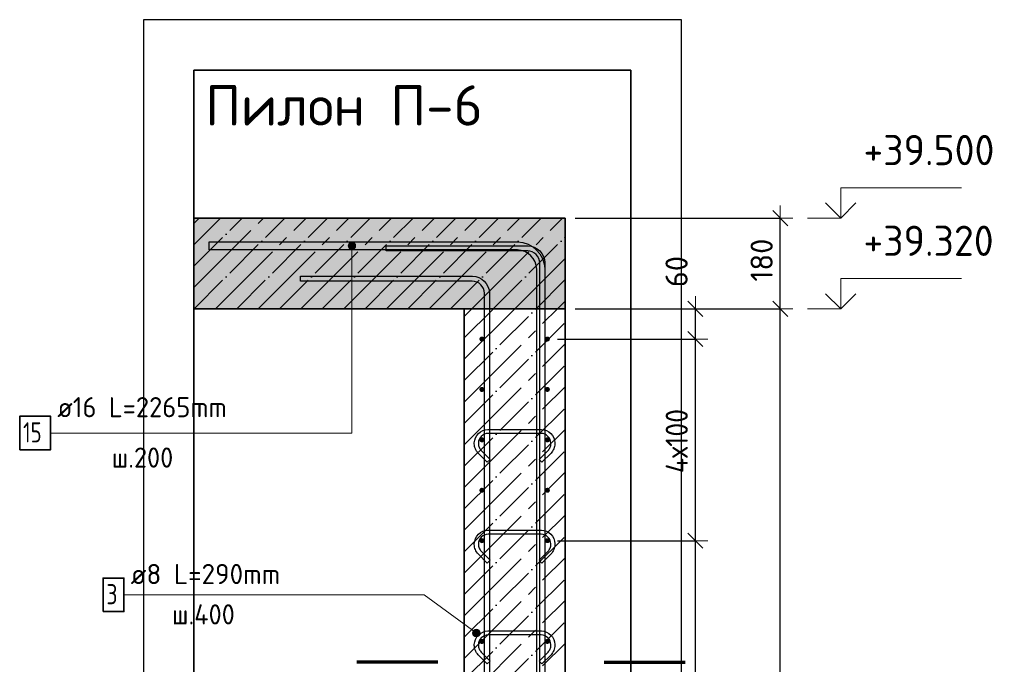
# Model space of a CAD drawing. Header units: millimetres. Extents: x -2995 to 60896, y -2809 to 57831.
# Tile 98 of 169: x 42916 to 44870, y 25157 to 26436. Entities that reach past the tile are written whole.
import ezdxf

# ---------------------------------------------------------------- set-up
doc = ezdxf.new("R2010")
doc.units = ezdxf.units.MM
doc.header["$PDMODE"] = 65
doc.linetypes.add('______11', pattern=[100, 80, -10, 0, -10])
doc.linetypes.add('______5', pattern=[220, 160, -20, 20, -20])
for name, color, linetype, lineweight in [('Standard', 7, 'Continuous', 25), ('Арм.стержн. вертикальными 1', 22, 'Continuous', 35), ('Арм.стержн.горизонт. 1', 180, 'Continuous', 35), ('Высотная отметки_ общее', 7, 'Continuous', 13), ('Размерная линия_ общее', 7, 'Continuous', 13)]:
    doc.layers.add(name, color=color, linetype=linetype, lineweight=lineweight)
doc.layers.add('Арм.стержн. вертикальными 2', color=7, linetype='Continuous', lineweight=35, true_color=0x006e00)
doc.layers.add('Арм.стержн.Стяжки', color=7, linetype='Continuous', lineweight=35, true_color=0x501e0f)
doc.styles.add('ISOCPEUR', font='ISOCPEUR')
doc.dimstyles.new('DIMSTYLE_3', dxfattribs={"dimtxt": 44, "dimasz": 50, "dimexe": 0, "dimexo": 0, "dimgap": 22, "dimtad": 2, "dimdec": 0, "dimrnd": 5, "dimzin": 12, "dimdsep": 46, "dimtxsty": 'ISOCPEUR', "dimblk1": 'ALL_ML_STRICH', "dimblk2": 'ALL_ML_STRICH', "dimsah": 1, "dimcen": 0, "dimclrd": 7, "dimclre": 256, "dimclrt": 7, "dimadec": 0, "dimazin": 0, "dimtfac": 1, "dimtdec": 0, "dimtix": 1, "dimtmove": 2, "dimatfit": 3, "dimfxl": 0, "dimtvp": 1.2, "dimtzin": 0, "dimlwd": 0, "dimlwe": -3, "dimarcsym": 0})
doc.dimstyles.new('DIMSTYLE_5', dxfattribs={"dimtxt": 44, "dimasz": 50, "dimexe": 0, "dimexo": 0, "dimgap": 22, "dimtad": 2, "dimdec": 0, "dimrnd": 5, "dimzin": 12, "dimdsep": 46, "dimtxsty": 'ISOCPEUR', "dimblk1": 'ALL_ML_STRICH', "dimblk2": 'ALL_ML_STRICH', "dimsah": 1, "dimcen": 0, "dimclrd": 7, "dimclre": 256, "dimclrt": 7, "dimadec": 0, "dimazin": 0, "dimtfac": 1, "dimtdec": 0, "dimtix": 1, "dimtmove": 2, "dimatfit": 3, "dimfxl": 0, "dimtzin": 0, "dimlwd": 0, "dimlwe": -3, "dimarcsym": 0})

# ---------------------------------------------------------------- blocks, each defined once
blk = doc.blocks.new('ALL_ML_STRICH')
at = {"color": 0, "linetype": 'ByBlock', "lineweight": -2}
for p, q in [((0, -0.5), (0, 0.5)), ((-1, 0), (0.5, 0)), ((-0.3, -0.3), (0.3, 0.3))]:
    blk.add_line(p, q, dxfattribs=at)
blk = doc.blocks.new('*D206')
at = {"layer": 'DEFPOINTS', "color": 7, "linetype": 'Continuous', "lineweight": 13, "transparency": 33554687}
for p in [(43963.2, 25402), (43963.2, 23202), (44257, 23202)]:
    blk.add_point(p, dxfattribs=at)
at = {"layer": 'Размерная линия_ общее', "color": 253, "linetype": 'Continuous', "lineweight": -2, "true_color": 0xa0a0a0, "transparency": 33554687}
for p, q in [((43983.2, 25402), (44257, 25402)), ((43983.2, 23202), (44257, 23202))]:
    blk.add_line(p, q, dxfattribs=at)
at = {"layer": 'Размерная линия_ общее', "color": 7, "linetype": 'Continuous', "lineweight": -2, "transparency": 33554687}
blk.add_line((44257, 23202), (44257, 25402), dxfattribs=at)
at = {"layer": 'Размерная линия_ общее', "color": 7, "linetype": 'Continuous', "lineweight": 13, "transparency": 33554687, "xscale": 50, "yscale": 50, "zscale": 50}
for p, rotation in [((44257, 25402), 90), ((44257, 23202), 270)]:
    blk.add_blockref('ALL_ML_STRICH', p, dxfattribs=dict(at, rotation=rotation))
at = {"layer": 'Размерная линия_ общее', "color": 7, "linetype": 'Continuous', "lineweight": 13, "transparency": 33554687, "insert": (44198, 24158), "char_height": 44, "width": 2.2, "attachment_point": 1, "rotation": 90, "line_spacing_factor": 0.60241, "style": 'ISOCPEUR'}
blk.add_mtext('\\W0.91;11х200=2200', dxfattribs=at)
blk = doc.blocks.new('*D207')
at = {"layer": 'DEFPOINTS', "color": 7, "linetype": 'Continuous', "lineweight": 13, "transparency": 33554687}
for p in [(43963.2, 25802), (43963.2, 25402), (44257, 25402)]:
    blk.add_point(p, dxfattribs=at)
at = {"layer": 'Размерная линия_ общее', "color": 253, "linetype": 'Continuous', "lineweight": -2, "true_color": 0xa0a0a0, "transparency": 33554687}
for p, q in [((43983.2, 25802), (44257, 25802)), ((43983.2, 25402), (44257, 25402))]:
    blk.add_line(p, q, dxfattribs=at)
at = {"layer": 'Размерная линия_ общее', "color": 7, "linetype": 'Continuous', "lineweight": -2, "transparency": 33554687}
blk.add_line((44257, 25402), (44257, 25802), dxfattribs=at)
at = {"layer": 'Размерная линия_ общее', "color": 7, "linetype": 'Continuous', "lineweight": 13, "transparency": 33554687, "xscale": 50, "yscale": 50, "zscale": 50}
for p, rotation in [((44257, 25802), 90), ((44257, 25402), 270)]:
    blk.add_blockref('ALL_ML_STRICH', p, dxfattribs=dict(at, rotation=rotation))
at = {"layer": 'Размерная линия_ общее', "color": 7, "linetype": 'Continuous', "lineweight": 13, "transparency": 33554687, "insert": (44198, 25536), "char_height": 44, "width": 2.2, "attachment_point": 1, "rotation": 90, "line_spacing_factor": 0.60241, "style": 'ISOCPEUR'}
blk.add_mtext('\\W0.91;4х100', dxfattribs=at)
blk = doc.blocks.new('*D208')
at = {"layer": 'DEFPOINTS', "color": 7, "linetype": 'Continuous', "lineweight": 13, "transparency": 33554687}
for p in [(43998.2, 25862), (43963.2, 25802), (44257, 25802)]:
    blk.add_point(p, dxfattribs=at)
at = {"layer": 'Размерная линия_ общее', "color": 253, "linetype": 'Continuous', "lineweight": -2, "true_color": 0xa0a0a0, "transparency": 33554687}
for p, q in [((44018.2, 25862), (44257, 25862)), ((43983.2, 25802), (44257, 25802))]:
    blk.add_line(p, q, dxfattribs=at)
at = {"layer": 'Размерная линия_ общее', "color": 7, "linetype": 'Continuous', "lineweight": -2, "transparency": 33554687}
blk.add_line((44257, 25802), (44257, 25862), dxfattribs=at)
at = {"layer": 'Размерная линия_ общее', "color": 7, "linetype": 'Continuous', "lineweight": 13, "transparency": 33554687, "xscale": 50, "yscale": 50, "zscale": 50}
for p, rotation in [((44257, 25862), 90), ((44257, 25802), 270)]:
    blk.add_blockref('ALL_ML_STRICH', p, dxfattribs=dict(at, rotation=rotation))
at = {"layer": 'Размерная линия_ общее', "color": 7, "linetype": 'Continuous', "lineweight": 13, "transparency": 33554687, "insert": (44219.6, 25935.9), "char_height": 44, "width": 88, "attachment_point": 5, "rotation": 90, "style": 'ISOCPEUR'}
blk.add_mtext('\\A1;{60}', dxfattribs=at)
blk = doc.blocks.new('*D209')
at = {"layer": 'DEFPOINTS', "color": 7, "linetype": 'Continuous', "lineweight": 13, "transparency": 33554687}
for p in [(43998.2, 25862), (44046.2, 22742), (44425.5, 22742)]:
    blk.add_point(p, dxfattribs=at)
at = {"layer": 'Размерная линия_ общее', "color": 253, "linetype": 'Continuous', "lineweight": -2, "true_color": 0xa0a0a0, "transparency": 33554687}
for p, q in [((44018.2, 25862), (44425.5, 25862)), ((44066.2, 22742), (44425.5, 22742))]:
    blk.add_line(p, q, dxfattribs=at)
at = {"layer": 'Размерная линия_ общее', "color": 7, "linetype": 'Continuous', "lineweight": -2, "transparency": 33554687}
blk.add_line((44425.5, 22742), (44425.5, 25862), dxfattribs=at)
at = {"layer": 'Размерная линия_ общее', "color": 7, "linetype": 'Continuous', "lineweight": 13, "transparency": 33554687, "xscale": 50, "yscale": 50, "zscale": 50}
for p, rotation in [((44425.5, 25862), 90), ((44425.5, 22742), 270)]:
    blk.add_blockref('ALL_ML_STRICH', p, dxfattribs=dict(at, rotation=rotation))
at = {"layer": 'Размерная линия_ общее', "color": 7, "linetype": 'Continuous', "lineweight": 13, "transparency": 33554687, "insert": (44388.5, 24308.6), "char_height": 44, "width": 176, "attachment_point": 5, "rotation": 90, "style": 'ISOCPEUR'}
blk.add_mtext('\\A1;{3120}', dxfattribs=at)
blk = doc.blocks.new('*D210')
at = {"layer": 'DEFPOINTS', "color": 7, "linetype": 'Continuous', "lineweight": 13, "transparency": 33554687}
for p in [(43998.2, 26042), (43998.2, 25862), (44425.5, 25862)]:
    blk.add_point(p, dxfattribs=at)
at = {"layer": 'Размерная линия_ общее', "color": 253, "linetype": 'Continuous', "lineweight": -2, "true_color": 0xa0a0a0, "transparency": 33554687}
for p, q in [((44018.2, 26042), (44425.5, 26042)), ((44018.2, 25862), (44425.5, 25862))]:
    blk.add_line(p, q, dxfattribs=at)
at = {"layer": 'Размерная линия_ общее', "color": 7, "linetype": 'Continuous', "lineweight": -2, "transparency": 33554687}
blk.add_line((44425.5, 25862), (44425.5, 26042), dxfattribs=at)
at = {"layer": 'Размерная линия_ общее', "color": 7, "linetype": 'Continuous', "lineweight": 13, "transparency": 33554687, "xscale": 50, "yscale": 50, "zscale": 50}
for p, rotation in [((44425.5, 26042), 90), ((44425.5, 25862), 270)]:
    blk.add_blockref('ALL_ML_STRICH', p, dxfattribs=dict(at, rotation=rotation))
at = {"layer": 'Размерная линия_ общее', "color": 7, "linetype": 'Continuous', "lineweight": 13, "transparency": 33554687, "insert": (44388.5, 25958.6), "char_height": 44, "width": 132, "attachment_point": 5, "rotation": 90, "style": 'ISOCPEUR'}
blk.add_mtext('\\A1;{180}', dxfattribs=at)
blk = doc.blocks.new('COMPLEX_ELEVATIONDIM_6')
at = {"layer": 'Высотная отметки_ общее', "color": 7, "linetype": 'Continuous', "lineweight": 13, "transparency": 33554687}
for p, q in [((44545.5, 26042), (44545.5, 26102)), ((44545.5, 26102), (44785.5, 26102)), ((44545.5, 26042), (44515.5, 26072)), ((44545.5, 26042), (44575.5, 26072)), ((44545.5, 26042), (44479.3, 26042)), ((44545.5, 26042), (44545.5, 26042)), ((44545.5, 26042), (44545.5, 26042)), ((44545.5, 26042), (44545.5, 26042)), ((44545.5, 26042), (44545.5, 26042)), ((44545.5, 25862), (44545.5, 25922)), ((44545.5, 25922), (44785.5, 25922)), ((44545.5, 25862), (44515.5, 25892)), ((44545.5, 25862), (44575.5, 25892)), ((44545.5, 25862), (44479.3, 25862)), ((44545.5, 25862), (44545.5, 25862)), ((44545.5, 25862), (44545.5, 25862)), ((44545.5, 25862), (44545.5, 25862)), ((44545.5, 25862), (44545.5, 25862))]:
    blk.add_line(p, q, dxfattribs=at)
at = {"layer": 'Высотная отметки_ общее', "color": 7, "linetype": 'Continuous', "lineweight": 13, "transparency": 33554687, "char_height": 60, "width": 298.477, "attachment_point": 7, "style": 'ISOCPEUR'}
for s, insert in [('\\W0.96;+39.500', (44590.5, 26147)), ('\\W0.96;+39.320', (44590.5, 25967))]:
    blk.add_mtext(s, dxfattribs=dict(at, insert=insert))

msp = doc.modelspace()

# ---------------------------------------------------------------- hatches: boundary and pattern name
at = {"linetype": 'Continuous', "lineweight": -3, "transparency": 33554687}
msp.add_hatch(color=9, dxfattribs=at).paths.add_polyline_path([(43998.2, 25862), (43998.2, 26042), (43261.8, 26042), (43261.8, 25862)])
at = {"layer": 'Арм.стержн. вертикальными 2', "linetype": 'Continuous', "lineweight": 13, "transparency": 33554687}
for points in [[(43568.7, 25990.8), (43581.6, 25990.8), (43578.9, 25993.5)], [(43568.7, 25990.8), (43578.9, 25993.5), (43571.4, 25993.5)], [(43571.4, 25993.5), (43578.9, 25993.5), (43575.2, 25994.5)], [(43567.7, 25987), (43582.7, 25987), (43581.6, 25990.8)], [(43567.7, 25987), (43581.6, 25990.8), (43568.7, 25990.8)], [(43568.7, 25983.3), (43582.7, 25987), (43567.7, 25987)], [(43568.7, 25983.3), (43581.6, 25983.3), (43582.7, 25987)], [(43571.4, 25980.6), (43581.6, 25983.3), (43568.7, 25983.3)], [(43571.4, 25980.6), (43578.9, 25980.6), (43581.6, 25983.3)], [(43578.9, 25980.6), (43571.4, 25980.6), (43575.2, 25979.5)]]:
    msp.add_hatch(color=7, dxfattribs=at).paths.add_polyline_path(points)
at = {"layer": 'Арм.стержн.горизонт. 1', "linetype": 'Continuous', "lineweight": 50, "transparency": 33554687}
for points in [[(43838.2, 25802), (43837.9, 25804), (43836.8, 25805.6), (43835.2, 25806.7), (43833.2, 25807), (43831.3, 25806.7), (43829.7, 25805.6), (43828.6, 25804), (43828.2, 25802), (43828.6, 25800.1), (43829.7, 25798.5), (43831.3, 25797.4), (43833.2, 25797), (43835.2, 25797.4), (43836.8, 25798.5), (43837.9, 25800.1)], [(43968.2, 25802), (43967.9, 25804), (43966.8, 25805.6), (43965.2, 25806.7), (43963.2, 25807), (43961.3, 25806.7), (43959.7, 25805.6), (43958.6, 25804), (43958.2, 25802), (43958.6, 25800.1), (43959.7, 25798.5), (43961.3, 25797.4), (43963.2, 25797), (43965.2, 25797.4), (43966.8, 25798.5), (43967.9, 25800.1)], [(43838.2, 25702), (43837.9, 25704), (43836.8, 25705.6), (43835.2, 25706.7), (43833.2, 25707), (43831.3, 25706.7), (43829.7, 25705.6), (43828.6, 25704), (43828.2, 25702), (43828.6, 25700.1), (43829.7, 25698.5), (43831.3, 25697.4), (43833.2, 25697), (43835.2, 25697.4), (43836.8, 25698.5), (43837.9, 25700.1)], [(43968.2, 25702), (43967.9, 25704), (43966.8, 25705.6), (43965.2, 25706.7), (43963.2, 25707), (43961.3, 25706.7), (43959.7, 25705.6), (43958.6, 25704), (43958.2, 25702), (43958.6, 25700.1), (43959.7, 25698.5), (43961.3, 25697.4), (43963.2, 25697), (43965.2, 25697.4), (43966.8, 25698.5), (43967.9, 25700.1)], [(43838.2, 25602), (43837.9, 25604), (43836.8, 25605.6), (43835.2, 25606.7), (43833.2, 25607), (43831.3, 25606.7), (43829.7, 25605.6), (43828.6, 25604), (43828.2, 25602), (43828.6, 25600.1), (43829.7, 25598.5), (43831.3, 25597.4), (43833.2, 25597), (43835.2, 25597.4), (43836.8, 25598.5), (43837.9, 25600.1)], [(43968.2, 25602), (43967.9, 25604), (43966.8, 25605.6), (43965.2, 25606.7), (43963.2, 25607), (43961.3, 25606.7), (43959.7, 25605.6), (43958.6, 25604), (43958.2, 25602), (43958.6, 25600.1), (43959.7, 25598.5), (43961.3, 25597.4), (43963.2, 25597), (43965.2, 25597.4), (43966.8, 25598.5), (43967.9, 25600.1)], [(43838.2, 25502), (43837.9, 25504), (43836.8, 25505.6), (43835.2, 25506.7), (43833.2, 25507), (43831.3, 25506.7), (43829.7, 25505.6), (43828.6, 25504), (43828.2, 25502), (43828.6, 25500.1), (43829.7, 25498.5), (43831.3, 25497.4), (43833.2, 25497), (43835.2, 25497.4), (43836.8, 25498.5), (43837.9, 25500.1)], [(43968.2, 25502), (43967.9, 25504), (43966.8, 25505.6), (43965.2, 25506.7), (43963.2, 25507), (43961.3, 25506.7), (43959.7, 25505.6), (43958.6, 25504), (43958.2, 25502), (43958.6, 25500.1), (43959.7, 25498.5), (43961.3, 25497.4), (43963.2, 25497), (43965.2, 25497.4), (43966.8, 25498.5), (43967.9, 25500.1)], [(43838.2, 25402), (43837.9, 25404), (43836.8, 25405.6), (43835.2, 25406.7), (43833.2, 25407), (43831.3, 25406.7), (43829.7, 25405.6), (43828.6, 25404), (43828.2, 25402), (43828.6, 25400.1), (43829.7, 25398.5), (43831.3, 25397.4), (43833.2, 25397), (43835.2, 25397.4), (43836.8, 25398.5), (43837.9, 25400.1)], [(43968.2, 25402), (43967.9, 25404), (43966.8, 25405.6), (43965.2, 25406.7), (43963.2, 25407), (43961.3, 25406.7), (43959.7, 25405.6), (43958.6, 25404), (43958.2, 25402), (43958.6, 25400.1), (43959.7, 25398.5), (43961.3, 25397.4), (43963.2, 25397), (43965.2, 25397.4), (43966.8, 25398.5), (43967.9, 25400.1)], [(43838.2, 25202), (43837.9, 25204), (43836.8, 25205.6), (43835.2, 25206.7), (43833.2, 25207), (43831.3, 25206.7), (43829.7, 25205.6), (43828.6, 25204), (43828.2, 25202), (43828.6, 25200.1), (43829.7, 25198.5), (43831.3, 25197.4), (43833.2, 25197), (43835.2, 25197.4), (43836.8, 25198.5), (43837.9, 25200.1)], [(43968.2, 25202), (43967.9, 25204), (43966.8, 25205.6), (43965.2, 25206.7), (43963.2, 25207), (43961.3, 25206.7), (43959.7, 25205.6), (43958.6, 25204), (43958.2, 25202), (43958.6, 25200.1), (43959.7, 25198.5), (43961.3, 25197.4), (43963.2, 25197), (43965.2, 25197.4), (43966.8, 25198.5), (43967.9, 25200.1)]]:
    msp.add_hatch(color=4, dxfattribs=at).paths.add_polyline_path(points)
at = {"layer": 'Арм.стержн.Стяжки', "linetype": 'Continuous', "lineweight": 13, "transparency": 33554687}
for points in [[(43814.8, 25219.7), (43819.2, 25225.7), (43816.2, 25223.3)], [(43819.2, 25225.7), (43814.8, 25219.7), (43815.4, 25215.9)], [(43819.2, 25225.7), (43815.4, 25215.9), (43823, 25226.3)], [(43823, 25226.3), (43815.4, 25215.9), (43817.8, 25212.9)], [(43823, 25226.3), (43817.8, 25212.9), (43826.7, 25225)], [(43826.7, 25225), (43817.8, 25212.9), (43821.5, 25211.5)], [(43826.7, 25225), (43821.5, 25211.5), (43829.1, 25221.9)], [(43829.1, 25221.9), (43821.5, 25211.5), (43825.2, 25212.1)], [(43829.1, 25221.9), (43825.2, 25212.1), (43829.7, 25218.1)], [(43829.7, 25218.1), (43825.2, 25212.1), (43828.3, 25214.5)]]:
    msp.add_hatch(color=7, dxfattribs=at).paths.add_polyline_path(points)

# ---------------------------------------------------------------- linework, layer by layer
at = {"color": 7, "linetype": 'Continuous', "lineweight": 25, "transparency": 33554687}
msp.add_line((43261.8, 25812), (43261.8, 26092), dxfattribs=at)
at = {"color": 253, "linetype": '______11', "lineweight": -3, "true_color": 0xababab, "transparency": 33554687}
for p, q in [((43261.8, 26031.6), (43272.2, 26042)), ((43261.8, 25946.8), (43357.1, 26042)), ((43261.9, 25862), (43441.9, 26042)), ((43346.8, 25862), (43526.8, 26042)), ((43431.6, 25862), (43611.6, 26042)), ((43516.5, 25862), (43696.5, 26042)), ((43601.3, 25862), (43781.3, 26042)), ((43686.2, 25862), (43866.2, 26042)), ((43771, 25862), (43951, 26042)), ((43855.9, 25862), (43998.2, 26004.4)), ((43940.7, 25862), (43998.2, 25919.6))]:
    msp.add_line(p, q, dxfattribs=at)
at = {"color": 253, "linetype": '______5', "lineweight": -3, "true_color": 0xababab, "transparency": 33554687}
for p, q in [((43261.8, 25989.2), (43314.6, 26042)), ((43261.8, 25904.3), (43399.5, 26042)), ((43304.3, 25862), (43484.3, 26042)), ((43389.2, 25862), (43569.2, 26042)), ((43474, 25862), (43654, 26042)), ((43558.9, 25862), (43738.9, 26042)), ((43643.7, 25862), (43823.7, 26042)), ((43728.6, 25862), (43908.6, 26042)), ((43813.5, 25862), (43993.5, 26042)), ((43898.3, 25862), (43998.2, 25962)), ((43983.2, 25862), (43998.2, 25877.1))]:
    msp.add_line(p, q, dxfattribs=at)
at = {"color": 7, "linetype": 'Continuous', "lineweight": 35, "transparency": 33554687}
for p, q in [((43998.2, 26042), (43261.8, 26042)), ((43998.2, 25862), (43998.2, 26042)), ((43261.8, 25862), (43798.2, 25862))]:
    msp.add_line(p, q, dxfattribs=at)
at = {"color": 7, "linetype": 'Continuous', "lineweight": 13, "transparency": 33554687}
msp.add_line((43798.2, 25862), (43998.2, 25862), dxfattribs=at)
at = {"layer": 'Standard', "color": 52, "linetype": 'Continuous', "lineweight": -3, "transparency": 33554687}
for p, q in [((43261.8, 26335.7), (44129.1, 26335.7)), ((43261.8, 22697.5), (43261.8, 26335.7)), ((43261.8, 26335.7), (43261.8, 22697.5)), ((44129.1, 26335.7), (43261.8, 26335.7)), ((44129.1, 26335.7), (44129.1, 22697.5)), ((44129.1, 22697.5), (44129.1, 26335.7))]:
    msp.add_line(p, q, dxfattribs=at)
at = {"layer": 'Standard', "color": 7, "linetype": 'Continuous', "lineweight": 70, "transparency": 33554687}
for p, q in [((43745.7, 25161), (43584.9, 25161)), ((44075.7, 25161), (44236.5, 25161))]:
    msp.add_line(p, q, dxfattribs=at)
at = {"layer": 'Standard', "color": 7, "linetype": 'Continuous', "lineweight": 25, "transparency": 33554687}
msp.add_lwpolyline([(43161.8, 22597.5), (44229.1, 22597.5), (44229.1, 26435.7), (43161.8, 26435.7), (43161.8, 22597.5)], dxfattribs=at)
at = {"layer": 'Арм.стержн. вертикальными 1', "color": 4, "linetype": 'Continuous', "lineweight": 25, "transparency": 33554687}
for points in [[(43948.2, 22742), (43948.2, 25953), (43947.6, 25957.5), (43946.1, 25962.1), (43943.8, 25966.3), (43940.9, 25969.7), (43937.5, 25972.6), (43933.3, 25974.9), (43928.7, 25976.4), (43924.2, 25977), (43643.2, 25977), (43643.2, 25987), (43924.9, 25987), (43931, 25986.2), (43937.3, 25984.1), (43943.2, 25980.8), (43948, 25976.8), (43952, 25972), (43955.3, 25966.1), (43957.4, 25959.8), (43958.2, 25953.7), (43958.2, 22742), (43948.2, 22742)], [(43948.2, 22742), (43948.2, 25953), (43947.6, 25957.5), (43946.1, 25962.1), (43943.8, 25966.3), (43940.9, 25969.7), (43937.5, 25972.6), (43933.3, 25974.9), (43928.7, 25976.4), (43924.2, 25977), (43643.2, 25977), (43643.2, 25987), (43924.9, 25987), (43931, 25986.2), (43937.3, 25984.1), (43943.2, 25980.8), (43948, 25976.8), (43952, 25972), (43955.3, 25966.1), (43957.4, 25959.8), (43958.2, 25953.7), (43958.2, 22742), (43948.2, 22742)], [(43948.2, 22742), (43948.2, 25953), (43947.6, 25957.5), (43946.1, 25962.1), (43943.8, 25966.3), (43940.9, 25969.7), (43937.5, 25972.6), (43933.3, 25974.9), (43928.7, 25976.4), (43924.2, 25977), (43643.2, 25977), (43643.2, 25987), (43924.9, 25987), (43931, 25986.2), (43937.3, 25984.1), (43943.2, 25980.8), (43948, 25976.8), (43952, 25972), (43955.3, 25966.1), (43957.4, 25959.8), (43958.2, 25953.7), (43958.2, 22742), (43948.2, 22742)], [(43838.2, 22742), (43838.2, 25893), (43837.6, 25897.5), (43836.1, 25902.1), (43833.8, 25906.3), (43830.9, 25909.7), (43827.5, 25912.6), (43823.3, 25914.9), (43818.7, 25916.4), (43814.2, 25917), (43473.2, 25917), (43473.2, 25927), (43814.9, 25927), (43821, 25926.2), (43827.3, 25924.1), (43833.2, 25920.8), (43838, 25916.8), (43842, 25912), (43845.3, 25906.1), (43847.4, 25899.8), (43848.2, 25893.7), (43848.2, 22742), (43838.2, 22742)], [(43838.2, 22742), (43838.2, 25893), (43837.6, 25897.5), (43836.1, 25902.1), (43833.8, 25906.3), (43830.9, 25909.7), (43827.5, 25912.6), (43823.3, 25914.9), (43818.7, 25916.4), (43814.2, 25917), (43473.2, 25917), (43473.2, 25927), (43814.9, 25927), (43821, 25926.2), (43827.3, 25924.1), (43833.2, 25920.8), (43838, 25916.8), (43842, 25912), (43845.3, 25906.1), (43847.4, 25899.8), (43848.2, 25893.7), (43848.2, 22742), (43838.2, 22742)], [(43838.2, 22742), (43838.2, 25893), (43837.6, 25897.5), (43836.1, 25902.1), (43833.8, 25906.3), (43830.9, 25909.7), (43827.5, 25912.6), (43823.3, 25914.9), (43818.7, 25916.4), (43814.2, 25917), (43473.2, 25917), (43473.2, 25927), (43814.9, 25927), (43821, 25926.2), (43827.3, 25924.1), (43833.2, 25920.8), (43838, 25916.8), (43842, 25912), (43845.3, 25906.1), (43847.4, 25899.8), (43848.2, 25893.7), (43848.2, 22742), (43838.2, 22742)]]:
    msp.add_lwpolyline(points, dxfattribs=at)
at = {"layer": 'Арм.стержн. вертикальными 2', "color": 7, "linetype": 'Continuous', "lineweight": 13, "transparency": 33554687}
for p, q in [((43575.2, 25994.5), (43575.2, 25994.5)), ((43567.7, 25987), (43567.7, 25987)), ((43575.2, 25615.6), (43575.2, 25987)), ((43575.2, 25979.5), (43575.2, 25979.5)), ((43582.7, 25987), (43582.7, 25987)), ((42977.2, 25615.6), (43575.2, 25615.6))]:
    msp.add_line(p, q, dxfattribs=at)
at = {"layer": 'Арм.стержн. вертикальными 2', "color": 7, "linetype": 'Continuous', "lineweight": 25, "transparency": 33554687}
msp.add_lwpolyline([(43292.2, 25995), (43904.9, 25995), (43914.6, 25993.7), (43924.8, 25990.3), (43934.2, 25985.1), (43941.9, 25978.7), (43948.3, 25971), (43953.5, 25961.6), (43956.9, 25951.4), (43958.2, 25941.7), (43958.2, 24365), (43942.2, 24365), (43942.2, 25940.6), (43941.2, 25947.8), (43938.8, 25955.1), (43935.1, 25961.8), (43930.5, 25967.3), (43925, 25971.9), (43918.3, 25975.6), (43911, 25978), (43903.8, 25979), (43292.2, 25979), (43292.2, 25995)], dxfattribs=at)
msp.add_lwpolyline([(43292.2, 25995), (43904.9, 25995), (43914.6, 25993.7), (43924.8, 25990.3), (43934.2, 25985.1), (43941.9, 25978.7), (43948.3, 25971), (43953.5, 25961.6), (43956.9, 25951.4), (43958.2, 25941.7), (43958.2, 24365), (43942.2, 24365), (43942.2, 25940.6), (43941.2, 25947.8), (43938.8, 25955.1), (43935.1, 25961.8), (43930.5, 25967.3), (43925, 25971.9), (43918.3, 25975.6), (43911, 25978), (43903.8, 25979), (43292.2, 25979), (43292.2, 25995)], dxfattribs=at)
msp.add_lwpolyline([(43292.2, 25995), (43904.9, 25995), (43914.6, 25993.7), (43924.8, 25990.3), (43934.2, 25985.1), (43941.9, 25978.7), (43948.3, 25971), (43953.5, 25961.6), (43956.9, 25951.4), (43958.2, 25941.7), (43958.2, 24365), (43942.2, 24365), (43942.2, 25940.6), (43941.2, 25947.8), (43938.8, 25955.1), (43935.1, 25961.8), (43930.5, 25967.3), (43925, 25971.9), (43918.3, 25975.6), (43911, 25978), (43903.8, 25979), (43292.2, 25979), (43292.2, 25995)], dxfattribs=at)
at = {"layer": 'Арм.стержн. вертикальными 2', "color": 7, "linetype": 'Continuous', "lineweight": 35, "transparency": 33554687}
msp.add_lwpolyline([(42915.9, 25582.3), (42977.2, 25582.3), (42977.2, 25648.9), (42915.9, 25648.9), (42915.9, 25582.3)], dxfattribs=at)
at = {"layer": 'Арм.стержн. вертикальными 2', "color": 7, "linetype": 'Continuous', "lineweight": 13, "transparency": 33554687}
msp.add_circle((43575.2, 25987), 7.5, dxfattribs=at)
at = {"layer": 'Арм.стержн.горизонт. 1', "color": 52, "linetype": 'Continuous', "lineweight": 25, "transparency": 33554687}
for p, q in [((43798.2, 25862), (43798.2, 25862)), ((43998.2, 25862), (43998.2, 25862))]:
    msp.add_line(p, q, dxfattribs=at)
at = {"layer": 'Арм.стержн.Стяжки', "color": 7, "linetype": 'Continuous', "lineweight": 13, "transparency": 33554687}
for p, q in [((43122.8, 25294.5), (43718.8, 25294.5)), ((43718.8, 25294.5), (43822.2, 25218.9)), ((43816.2, 25223.3), (43816.2, 25223.3)), ((43817.8, 25212.9), (43817.8, 25212.9)), ((43826.7, 25225), (43826.7, 25225)), ((43828.3, 25214.5), (43828.3, 25214.5))]:
    msp.add_line(p, q, dxfattribs=at)
at = {"layer": 'Арм.стержн.Стяжки', "color": 40, "linetype": 'Continuous', "lineweight": 25, "transparency": 33554687}
for points in [[(43844, 25557.5), (43826, 25575.6), (43824.3, 25577.5), (43822.8, 25579.6), (43821.5, 25581.9), (43820.4, 25584.2), (43819.5, 25586.6), (43818.8, 25589.1), (43818.4, 25591.7), (43818.2, 25594.2), (43818.2, 25596.2), (43818.9, 25601.1), (43820.6, 25606.2), (43823.2, 25610.9), (43826.4, 25614.7), (43830.3, 25617.9), (43835, 25620.6), (43840, 25622.2), (43844.9, 25622.9), (43951.6, 25622.9), (43956.4, 25622.2), (43961.5, 25620.6), (43966.2, 25617.9), (43970.1, 25614.7), (43973.3, 25610.9), (43975.9, 25606.2), (43977.6, 25601.1), (43978.2, 25596.2), (43978.2, 25594.2), (43978.1, 25591.7), (43977.6, 25589.1), (43977, 25586.6), (43976.1, 25584.2), (43975, 25581.9), (43973.7, 25579.6), (43972.2, 25577.5), (43970.5, 25575.6), (43952.4, 25557.5), (43946.8, 25563.2), (43964.7, 25581), (43965.9, 25582.5), (43967, 25584), (43967.9, 25585.6), (43968.7, 25587.3), (43969.3, 25589), (43969.8, 25590.8), (43970.1, 25592.6), (43970.2, 25594.5), (43970.2, 25595.7), (43969.7, 25599.3), (43968.5, 25603), (43966.7, 25606.3), (43964.4, 25609), (43961.6, 25611.3), (43958.3, 25613.2), (43954.6, 25614.4), (43951, 25614.9), (43845.5, 25614.9), (43841.9, 25614.4), (43838.2, 25613.2), (43834.8, 25611.3), (43832.1, 25609), (43829.8, 25606.3), (43828, 25603), (43826.7, 25599.3), (43826.2, 25595.7), (43826.2, 25594.5), (43826.4, 25592.6), (43826.7, 25590.8), (43827.1, 25589), (43827.8, 25587.3), (43828.5, 25585.6), (43829.5, 25584), (43830.6, 25582.5), (43831.8, 25581), (43849.7, 25563.2), (43844, 25557.5)], [(43844, 25357.5), (43826, 25375.6), (43824.3, 25377.5), (43822.8, 25379.6), (43821.5, 25381.9), (43820.4, 25384.2), (43819.5, 25386.6), (43818.8, 25389.1), (43818.4, 25391.7), (43818.2, 25394.2), (43818.2, 25396.2), (43818.9, 25401.1), (43820.6, 25406.2), (43823.2, 25410.9), (43826.4, 25414.7), (43830.3, 25417.9), (43835, 25420.6), (43840, 25422.2), (43844.9, 25422.9), (43951.6, 25422.9), (43956.4, 25422.2), (43961.5, 25420.6), (43966.2, 25417.9), (43970.1, 25414.7), (43973.3, 25410.9), (43975.9, 25406.2), (43977.6, 25401.1), (43978.2, 25396.2), (43978.2, 25394.2), (43978.1, 25391.7), (43977.6, 25389.1), (43977, 25386.6), (43976.1, 25384.2), (43975, 25381.9), (43973.7, 25379.6), (43972.2, 25377.5), (43970.5, 25375.6), (43952.4, 25357.5), (43946.8, 25363.2), (43964.7, 25381), (43965.9, 25382.5), (43967, 25384), (43967.9, 25385.6), (43968.7, 25387.3), (43969.3, 25389), (43969.8, 25390.8), (43970.1, 25392.6), (43970.2, 25394.5), (43970.2, 25395.7), (43969.7, 25399.3), (43968.5, 25403), (43966.7, 25406.3), (43964.4, 25409), (43961.6, 25411.3), (43958.3, 25413.2), (43954.6, 25414.4), (43951, 25414.9), (43845.5, 25414.9), (43841.9, 25414.4), (43838.2, 25413.2), (43834.8, 25411.3), (43832.1, 25409), (43829.8, 25406.3), (43828, 25403), (43826.7, 25399.3), (43826.2, 25395.7), (43826.2, 25394.5), (43826.4, 25392.6), (43826.7, 25390.8), (43827.1, 25389), (43827.8, 25387.3), (43828.5, 25385.6), (43829.5, 25384), (43830.6, 25382.5), (43831.8, 25381), (43849.7, 25363.2), (43844, 25357.5)], [(43844, 25357.5), (43826, 25375.6), (43824.3, 25377.5), (43822.8, 25379.6), (43821.5, 25381.9), (43820.4, 25384.2), (43819.5, 25386.6), (43818.8, 25389.1), (43818.4, 25391.7), (43818.2, 25394.2), (43818.2, 25396.2), (43818.9, 25401.1), (43820.6, 25406.2), (43823.2, 25410.9), (43826.4, 25414.7), (43830.3, 25417.9), (43835, 25420.6), (43840, 25422.2), (43844.9, 25422.9), (43951.6, 25422.9), (43956.4, 25422.2), (43961.5, 25420.6), (43966.2, 25417.9), (43970.1, 25414.7), (43973.3, 25410.9), (43975.9, 25406.2), (43977.6, 25401.1), (43978.2, 25396.2), (43978.2, 25394.2), (43978.1, 25391.7), (43977.6, 25389.1), (43977, 25386.6), (43976.1, 25384.2), (43975, 25381.9), (43973.7, 25379.6), (43972.2, 25377.5), (43970.5, 25375.6), (43952.4, 25357.5), (43946.8, 25363.2), (43964.7, 25381), (43965.9, 25382.5), (43967, 25384), (43967.9, 25385.6), (43968.7, 25387.3), (43969.3, 25389), (43969.8, 25390.8), (43970.1, 25392.6), (43970.2, 25394.5), (43970.2, 25395.7), (43969.7, 25399.3), (43968.5, 25403), (43966.7, 25406.3), (43964.4, 25409), (43961.6, 25411.3), (43958.3, 25413.2), (43954.6, 25414.4), (43951, 25414.9), (43845.5, 25414.9), (43841.9, 25414.4), (43838.2, 25413.2), (43834.8, 25411.3), (43832.1, 25409), (43829.8, 25406.3), (43828, 25403), (43826.7, 25399.3), (43826.2, 25395.7), (43826.2, 25394.5), (43826.4, 25392.6), (43826.7, 25390.8), (43827.1, 25389), (43827.8, 25387.3), (43828.5, 25385.6), (43829.5, 25384), (43830.6, 25382.5), (43831.8, 25381), (43849.7, 25363.2), (43844, 25357.5)], [(43844, 25157.5), (43826, 25175.6), (43824.3, 25177.5), (43822.8, 25179.6), (43821.5, 25181.9), (43820.4, 25184.2), (43819.5, 25186.6), (43818.8, 25189.1), (43818.4, 25191.7), (43818.2, 25194.2), (43818.2, 25196.2), (43818.9, 25201.1), (43820.6, 25206.2), (43823.2, 25210.9), (43826.4, 25214.7), (43830.3, 25217.9), (43835, 25220.6), (43840, 25222.2), (43844.9, 25222.9), (43951.6, 25222.9), (43956.4, 25222.2), (43961.5, 25220.6), (43966.2, 25217.9), (43970.1, 25214.7), (43973.3, 25210.9), (43975.9, 25206.2), (43977.6, 25201.1), (43978.2, 25196.2), (43978.2, 25194.2), (43978.1, 25191.7), (43977.6, 25189.1), (43977, 25186.6), (43976.1, 25184.2), (43975, 25181.9), (43973.7, 25179.6), (43972.2, 25177.5), (43970.5, 25175.6), (43952.4, 25157.5), (43946.8, 25163.2), (43964.7, 25181), (43965.9, 25182.5), (43967, 25184), (43967.9, 25185.6), (43968.7, 25187.3), (43969.3, 25189), (43969.8, 25190.8), (43970.1, 25192.6), (43970.2, 25194.5), (43970.2, 25195.7), (43969.7, 25199.3), (43968.5, 25203), (43966.7, 25206.3), (43964.4, 25209), (43961.6, 25211.3), (43958.3, 25213.2), (43954.6, 25214.4), (43951, 25214.9), (43845.5, 25214.9), (43841.9, 25214.4), (43838.2, 25213.2), (43834.8, 25211.3), (43832.1, 25209), (43829.8, 25206.3), (43828, 25203), (43826.7, 25199.3), (43826.2, 25195.7), (43826.2, 25194.5), (43826.4, 25192.6), (43826.7, 25190.8), (43827.1, 25189), (43827.8, 25187.3), (43828.5, 25185.6), (43829.5, 25184), (43830.6, 25182.5), (43831.8, 25181), (43849.7, 25163.2), (43844, 25157.5)]]:
    msp.add_lwpolyline(points, dxfattribs=at)
at = {"layer": 'Арм.стержн.Стяжки', "color": 7, "linetype": 'Continuous', "lineweight": 35, "transparency": 33554687}
msp.add_lwpolyline([(43081.5, 25261.2), (43122.8, 25261.2), (43122.8, 25327.8), (43081.5, 25327.8), (43081.5, 25261.2)], dxfattribs=at)
at = {"layer": 'Арм.стержн.Стяжки', "color": 7, "linetype": 'Continuous', "lineweight": 13, "transparency": 33554687}
msp.add_circle((43822.2, 25218.9), 7.5, dxfattribs=at)
at = {"layer": 'Размерная линия_ общее', "color": 253, "linetype": '______11', "lineweight": -3, "true_color": 0xababab, "transparency": 33554687}
for p, q in [((43798.2, 25719.6), (43940.7, 25862)), ((43798.2, 25804.4), (43855.9, 25862)), ((43798.2, 25634.7), (43998.2, 25834.7)), ((43798.2, 25549.8), (43998.2, 25749.8)), ((43798.2, 25465), (43998.2, 25665)), ((43798.2, 25380.1), (43998.2, 25580.1)), ((43798.2, 25295.3), (43998.2, 25495.3)), ((43798.2, 25210.4), (43998.2, 25410.4)), ((43798.2, 25125.6), (43998.2, 25325.6)), ((43798.2, 25040.7), (43998.2, 25240.7))]:
    msp.add_line(p, q, dxfattribs=at)
at = {"layer": 'Размерная линия_ общее', "color": 253, "linetype": '______5', "lineweight": -3, "true_color": 0xababab, "transparency": 33554687}
for p, q in [((43798.2, 25677.1), (43983.2, 25862)), ((43798.2, 25762), (43898.3, 25862)), ((43798.2, 25846.8), (43813.5, 25862)), ((43798.2, 25592.3), (43998.2, 25792.3)), ((43798.2, 25507.4), (43998.2, 25707.4)), ((43798.2, 25422.6), (43998.2, 25622.6)), ((43798.2, 25337.7), (43998.2, 25537.7)), ((43798.2, 25252.9), (43998.2, 25452.9)), ((43798.2, 25168), (43998.2, 25368)), ((43798.2, 25083.2), (43998.2, 25283.2)), ((43798.2, 24998.3), (43998.2, 25198.3))]:
    msp.add_line(p, q, dxfattribs=at)
at = {"layer": 'Размерная линия_ общее', "color": 7, "linetype": 'Continuous', "lineweight": 35, "transparency": 33554687}
for p, q in [((43998.2, 25862), (43798.2, 25862)), ((43798.2, 25862), (43798.2, 22742)), ((43998.2, 22742), (43998.2, 25862))]:
    msp.add_line(p, q, dxfattribs=at)

# ---------------------------------------------------------------- block references
at = {"layer": 'Высотная отметки_ общее', "color": 7, "linetype": 'Continuous', "lineweight": 13, "transparency": 33554687}
msp.add_blockref('COMPLEX_ELEVATIONDIM_6', (0, 0), dxfattribs=at)

# ---------------------------------------------------------------- texts
at = {"layer": 'Арм.стержн. вертикальными 2', "color": 7, "linetype": 'Continuous', "lineweight": 25, "transparency": 33554687, "char_height": 40, "attachment_point": 7, "style": 'ISOCPEUR'}
for s, insert, width in [('\\W0.96;ø16 L=2265mm ', (42990.5, 25646.9), 391.004), ('\\W0.75;15', (42922.5, 25596.9), 62.971), ('\\W0.95;ш.200 ', (43098.5, 25546.9), 174.933)]:
    msp.add_mtext(s, dxfattribs=dict(at, insert=insert, width=width))
at = {"layer": 'Арм.стержн.горизонт. 1', "color": 7, "linetype": 'Continuous', "lineweight": 13, "transparency": 33554687, "insert": (43284.1, 26265.5), "char_height": 80, "width": 550.788, "attachment_point": 4, "style": 'ISOCPEUR'}
msp.add_mtext('\\A1;{\\fISOCPEUR|i0|b0;\\H80.000000;\\W1.000000;\\C7;Пилон П-6}\\P', dxfattribs=at)
at = {"layer": 'Арм.стержн.Стяжки', "color": 7, "linetype": 'Continuous', "lineweight": 25, "transparency": 33554687, "char_height": 40, "attachment_point": 7, "style": 'ISOCPEUR'}
for s, insert, width in [('\\W0.98;ø8 L=290mm ', (43136.1, 25315.8), 343.369), ('\\W0.78;3', (43088.1, 25275.8), 43.521), ('\\W0.95;ш.400 ', (43218.1, 25235.8), 178.965)]:
    msp.add_mtext(s, dxfattribs=dict(at, insert=insert, width=width))

# ---------------------------------------------------------------- dimensions: what is measured, and where the dimension line sits
at = {"layer": 'Размерная линия_ общее', "color": 7, "linetype": 'Continuous', "lineweight": 13, "transparency": 33554687}
for base, p1, p2, dimstyle, picture, middle in [((44425.5, 26042), (44018.2, 25862), (44018.2, 26042), 'DIMSTYLE_5', '*D210', (44388.5, 25958.6)), ((44257, 25862), (43983.2, 25802), (44018.2, 25862), 'DIMSTYLE_3', '*D208', (44219.6, 25935.9)), ((44425.5, 25862), (44066.2, 22742), (44018.2, 25862), 'DIMSTYLE_5', '*D209', (44388.5, 24308.6))]:
    dim = msp.add_linear_dim(base=base, p1=p1, p2=p2, angle=90, dimstyle=dimstyle, override={"dimpost": '<>', "dimclrd": 7, "dimclre": 253, "dimclrt": 7, "dimlwd": 0, "dimlwe": 65533}, dxfattribs=at)
    dim.commit()
    dim.dimension.update_dxf_attribs({"geometry": picture, "text_midpoint": middle, "dimtype": 160})
for base, p1, p2, text, picture, middle in [((44257, 25802), (43983.2, 25402), (43983.2, 25802), '\\W0.91;4х100', '*D207', (44235, 25602)), ((44257, 25402), (43983.2, 23202), (43983.2, 25402), '\\W0.91;11х200=2200', '*D206', (44235, 24302))]:
    dim = msp.add_linear_dim(base=base, p1=p1, p2=p2, angle=90, text=text, dimstyle='DIMSTYLE_5', override={"dimpost": '<>', "dimclrd": 7, "dimclre": 253, "dimclrt": 7, "dimlwd": 0, "dimlwe": 65533}, dxfattribs=at)
    dim.commit()
    dim.dimension.update_dxf_attribs({"geometry": picture, "text_midpoint": middle, "dimtype": 160})

doc.saveas('drawing.dxf')
